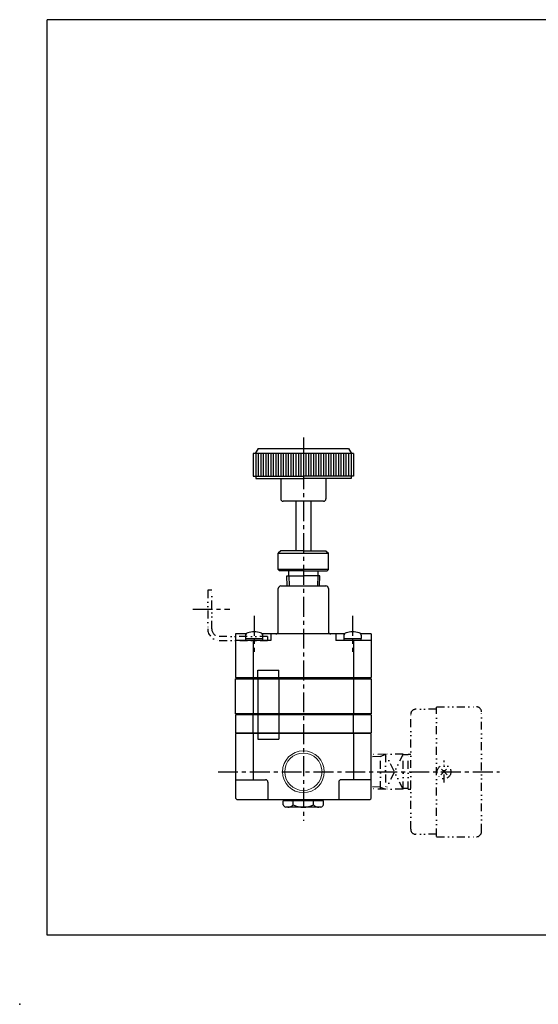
# Model space of a CAD drawing. Header units: millimetres. Extents: x -297 to 286, y -210 to 183.
# Tile 1 of 3: x -297 to -90, y -210 to 183. Entities that reach past the tile are written whole.
import ezdxf

# ---------------------------------------------------------------- set-up
doc = ezdxf.new("R2010")
doc.units = ezdxf.units.MM
doc.header["$LTSCALE"] = 0.25
doc.header["$PDSIZE"] = 1
doc.linetypes.add('CENTER', pattern=[50.8, 31.75, -6.35, 6.35, -6.35])
doc.linetypes.add('DIVIDE', pattern=[31.75, 12.7, -6.35, 0, -6.35, 0, -6.35])
doc.layers.add('ZUWAKU', color=7, linetype='Continuous')

# ---------------------------------------------------------------- blocks, each defined once
blk = doc.blocks.new('DC_GROUP_RR-HR-8-3-BA_1')
at = {"color": 4, "linetype": 'DIVIDE', "lineweight": 25}
for p, q in [((-129.04, -118.54), (-126.56, -116.06)), ((-126.56, -118.54), (-129.04, -116.06))]:
    blk.add_line(p, q, dxfattribs=at)
blk.add_circle((-127.8, -117.3), 2.75, dxfattribs=at)

msp = doc.modelspace()

# ---------------------------------------------------------------- linework, layer by layer
at = {"color": 4, "linetype": 'CENTER', "lineweight": 25}
for p, q in [((-183.9, 15.94), (-183.9, -136.85)), ((-228.03, -52.44), (-213.2, -52.44)), ((-203.52, -55.2), (-203.52, -69.45)), ((-164.28, -55.2), (-164.28, -69.45)), ((-217.93, -117.3), (-105.7, -117.3))]:
    msp.add_line(p, q, dxfattribs=at)
at = {"color": 4, "linetype": 'Continuous', "lineweight": 25}
for p, q in [((-163.9, 9.55), (-203.9, 9.55)), ((-203.9, 9.55), (-203.9, 0.55)), ((-201.9, 11.55), (-203.05, 9.55)), ((-202.9, 9.55), (-202.9, 0.55)), ((-201.9, 11.55), (-165.9, 11.55)), ((-201.9, 9.55), (-201.9, 0.55)), ((-200.9, 9.55), (-200.9, 0.55)), ((-199.9, 9.55), (-199.9, 0.55)), ((-198.9, 9.55), (-198.9, 0.55)), ((-197.9, 9.55), (-197.9, 0.55)), ((-196.9, 9.55), (-196.9, 0.55)), ((-195.9, 9.55), (-195.9, 0.55)), ((-194.9, 9.55), (-194.9, 0.55)), ((-193.9, 9.55), (-193.9, 0.55)), ((-192.9, 9.55), (-192.9, 0.55)), ((-191.9, 9.55), (-191.9, 0.55)), ((-190.9, 9.55), (-190.9, 0.55)), ((-189.9, 9.55), (-189.9, 0.55)), ((-188.9, 9.55), (-188.9, 0.55)), ((-187.9, 9.55), (-187.9, 0.55)), ((-186.9, 9.55), (-186.9, 0.55)), ((-185.9, 9.55), (-185.9, 0.55)), ((-184.9, 9.55), (-184.9, 0.55)), ((-183.9, 9.55), (-183.9, 0.55)), ((-182.9, 9.55), (-182.9, 0.55)), ((-181.9, 9.55), (-181.9, 0.55)), ((-180.9, 9.55), (-180.9, 0.55)), ((-179.9, 9.55), (-179.9, 0.55)), ((-178.9, 9.55), (-178.9, 0.55)), ((-177.9, 9.55), (-177.9, 0.55)), ((-176.9, 9.55), (-176.9, 0.55)), ((-175.9, 9.55), (-175.9, 0.55)), ((-174.9, 9.55), (-174.9, 0.55)), ((-173.9, 9.55), (-173.9, 0.55)), ((-172.9, 9.55), (-172.9, 0.55)), ((-171.9, 9.55), (-171.9, 0.55)), ((-170.9, 9.55), (-170.9, 0.55)), ((-169.9, 9.55), (-169.9, 0.55)), ((-168.9, 9.55), (-168.9, 0.55)), ((-167.9, 9.55), (-167.9, 0.55)), ((-166.9, 9.55), (-166.9, 0.55)), ((-165.9, 11.55), (-164.75, 9.55)), ((-165.9, 9.55), (-165.9, 0.55)), ((-164.9, 9.55), (-164.9, 0.55)), ((-163.9, 9.55), (-163.9, 0.55)), ((-203.9, 0.55), (-183.9, 0.55)), ((-202.9, 0.55), (-202.9, -0.45)), ((-163.9, 0.55), (-183.9, 0.55)), ((-164.9, 0.55), (-164.9, -0.45)), ((-202.9, -0.45), (-183.9, -0.45)), ((-192.9, -0.45), (-192.9, -8.45)), ((-164.9, -0.45), (-183.9, -0.45)), ((-174.9, -0.45), (-174.9, -8.45)), ((-175.9, -9.45), (-191.9, -9.45)), ((-186.9, -9.45), (-186.9, -29.21)), ((-180.9, -9.45), (-180.9, -29.21)), ((-192.9, -29.21), (-193.9, -30.21)), ((-193.9, -36.71), (-193.9, -30.21)), ((-193.9, -30.21), (-173.9, -30.21)), ((-183.9, -29.21), (-192.9, -29.21)), ((-183.9, -29.21), (-174.9, -29.21)), ((-174.9, -29.21), (-173.9, -30.21)), ((-173.9, -36.71), (-173.9, -30.21)), ((-193.4, -37.21), (-193.9, -36.71)), ((-173.9, -36.71), (-193.9, -36.71)), ((-183.9, -37.21), (-193.4, -37.21)), ((-190.5, -39.21), (-183.9, -39.21)), ((-190.37, -43.16), (-190.5, -39.21)), ((-189.75, -39.21), (-189.75, -37.21)), ((-189.75, -39.21), (-189.62, -43.24)), ((-183.9, -37.21), (-174.4, -37.21)), ((-177.3, -39.21), (-183.9, -39.21)), ((-178.18, -43.24), (-178.05, -39.21)), ((-178.05, -39.21), (-178.05, -37.21)), ((-177.43, -43.24), (-177.3, -39.21)), ((-174.4, -37.21), (-173.9, -36.71)), ((-193.9, -61.34), (-193.9, -44.24)), ((-192.9, -43.24), (-174.9, -43.24)), ((-173.9, -44.24), (-173.9, -61.34)), ((-206.73, -62.34), (-210.9, -62.34)), ((-210.9, -62.34), (-210.9, -79.74)), ((-167.49, -62.34), (-200.31, -62.34)), ((-196.9, -62.34), (-196.9, -64.94)), ((-170.9, -62.34), (-170.9, -64.94)), ((-156.9, -62.34), (-161.07, -62.34)), ((-156.9, -62.34), (-156.9, -79.74)), ((-196.9, -64.94), (-210.9, -64.94)), ((-207.02, -63.16), (-207.02, -64.14)), ((-207.02, -64.14), (-200.02, -64.14)), ((-206.82, -64.94), (-206.82, -64.14)), ((-203.9, -64.94), (-203.9, -79.74)), ((-203.63, -64.14), (-203.41, -64.94)), ((-200.22, -64.14), (-200.22, -64.94)), ((-200.02, -64.14), (-200.02, -63.16)), ((-156.9, -64.94), (-170.9, -64.94)), ((-167.78, -63.16), (-167.78, -64.14)), ((-167.78, -64.14), (-160.78, -64.14)), ((-167.58, -64.94), (-167.58, -64.14)), ((-164.39, -64.14), (-164.17, -64.94)), ((-163.9, -64.94), (-163.9, -79.74)), ((-160.98, -64.14), (-160.98, -64.94)), ((-160.78, -64.14), (-160.78, -63.16)), ((-202.06, -79.74), (-202.06, -76.74)), ((-202.06, -76.74), (-193.74, -76.74)), ((-193.74, -79.74), (-193.74, -76.74)), ((-210.9, -79.74), (-156.9, -79.74)), ((-210.9, -94.24), (-210.9, -80.24)), ((-210.9, -80.24), (-156.9, -80.24)), ((-203.9, -80.24), (-203.9, -94.24)), ((-202.06, -80.24), (-202.06, -94.24)), ((-193.74, -80.24), (-193.74, -94.24)), ((-163.9, -80.24), (-163.9, -94.24)), ((-156.9, -80.24), (-156.9, -94.24)), ((-156.9, -94.24), (-210.9, -94.24)), ((-210.9, -94.62), (-210.9, -101.72)), ((-156.9, -94.62), (-210.9, -94.62)), ((-210.4, -94.24), (-210.4, -94.62)), ((-203.9, -101.72), (-203.9, -94.62)), ((-202.06, -94.62), (-202.06, -101.72)), ((-193.74, -94.62), (-193.74, -101.72)), ((-163.9, -101.72), (-163.9, -94.62)), ((-157.4, -94.24), (-157.4, -94.62)), ((-156.9, -94.62), (-156.9, -101.72)), ((-210.9, -101.72), (-156.9, -101.72)), ((-210.4, -101.72), (-210.4, -102.1)), ((-157.4, -101.72), (-157.4, -102.1)), ((-210.9, -102.1), (-210.9, -127.8)), ((-156.9, -102.1), (-210.9, -102.1)), ((-203.9, -102.1), (-203.9, -120.5)), ((-202.06, -102.1), (-202.06, -104.33)), ((-202.06, -104.33), (-193.74, -104.33)), ((-193.74, -102.1), (-193.74, -104.33)), ((-163.9, -102.1), (-163.9, -120.5)), ((-156.9, -127.8), (-156.9, -102.1)), ((-210.9, -120.5), (-199.02, -120.5)), ((-198.02, -121.5), (-198.02, -128.3)), ((-169.78, -121.5), (-169.78, -128.3)), ((-156.9, -120.5), (-168.78, -120.5)), ((-210.4, -128.3), (-157.4, -128.3)), ((-175.82, -128.95), (-191.98, -128.95)), ((-191.98, -130.45), (-191.98, -128.95)), ((-188.8, -128.95), (-188.15, -128.3)), ((-187.94, -130.45), (-187.94, -128.95)), ((-179.86, -130.45), (-179.86, -128.95)), ((-179, -128.95), (-179.65, -128.3)), ((-175.82, -130.45), (-175.82, -128.95)), ((-176.9, -131.45), (-190.9, -131.45))]:
    msp.add_line(p, q, dxfattribs=at)
at = {"color": 4, "linetype": 'DIVIDE', "lineweight": 25}
for p, q in [((-222.02, -44.94), (-222.02, -60.34)), ((-220.42, -44.94), (-222.02, -44.94)), ((-220.42, -60.34), (-220.42, -44.94)), ((-198.14, -63.34), (-217.42, -63.34)), ((-217.42, -64.94), (-198.14, -64.94)), ((-198.14, -63.34), (-198.14, -64.94)), ((-130.8, -92.4), (-139.1, -92.4)), ((-130.8, -91.4), (-115, -91.4)), ((-130.8, -143.05), (-130.8, -91.55)), ((-112.9, -141.2), (-112.9, -93.4)), ((-141.1, -140.2), (-141.1, -94.4)), ((-151.1, -110.3), (-156.9, -110.48)), ((-153.16, -111.22), (-156.9, -111.33)), ((-153.16, -111.22), (-151.1, -110.3)), ((-153.16, -124.24), (-153.16, -110.36)), ((-151.1, -110.3), (-151.1, -124.3)), ((-144.1, -110.3), (-151.1, -110.3)), ((-144.1, -124.3), (-151.1, -110.3)), ((-144.1, -110.3), (-151.1, -124.3)), ((-142.1, -110.6), (-144.25, -110.6)), ((-144.1, -124.3), (-144.1, -110.3)), ((-142.1, -124.3), (-142.1, -110.3)), ((-142.1, -110.3), (-141.1, -110.3)), ((-127.8, -121.58), (-127.8, -112.85)), ((-153.16, -123.38), (-156.9, -123.27)), ((-151.1, -124.3), (-156.9, -124.12)), ((-153.16, -123.38), (-151.1, -124.3)), ((-144.1, -124.3), (-151.1, -124.3)), ((-142.1, -124), (-144.25, -124)), ((-142.1, -124.3), (-141.1, -124.3)), ((-130.8, -142.2), (-139.1, -142.2)), ((-130.8, -143.2), (-115, -143.2))]:
    msp.add_line(p, q, dxfattribs=at)
at = {"color": 4, "linetype": 'Continuous', "lineweight": 13}
for radius in [8.33, 7.44]:
    msp.add_circle((-183.9, -117.3), radius, dxfattribs=at)
at = {"color": 4, "linetype": 'Continuous', "lineweight": 25}
for centre, radius, start, end in [((-191.9, -8.45), 1, 180, 270), ((-175.9, -8.45), 1, 270, 360), ((-192.9, -44.24), 1, 90, 180), ((-174.9, -44.24), 1, 360, 90), ((-205.72, -63.16), 1.3, 106.6015, 180), ((-203.52, -70.54), 9, 73.3985, 106.6015), ((-201.32, -63.16), 1.3, 0, 73.3985), ((-194.9, -61.34), 1, 270, 360), ((-172.9, -61.34), 1, 180, 270), ((-166.48, -63.16), 1.3, 106.6015, 180), ((-164.28, -70.54), 9, 73.3985, 106.6015), ((-162.08, -63.16), 1.3, 0, 73.3985), ((-199.02, -121.5), 1, 0, 90), ((-168.78, -121.5), 1, 90, 180), ((-210.4, -127.8), 0.5, 180, 270), ((-157.4, -127.8), 0.5, 270, 0), ((-189.82, -129.19), 2.5, 210.1623, 244.3963), ((-190.12, -128.59), 2.87, 270, 319.4754), ((-183.9, -122.78), 8.67, 242.2042, 297.7958), ((-177.68, -128.59), 2.87, 220.5246, 270), ((-177.98, -129.19), 2.5, 295.6037, 329.8377)]:
    msp.add_arc(centre, radius, start, end, dxfattribs=at)
at = {"color": 4, "linetype": 'DIVIDE', "lineweight": 25}
for centre, radius, start, end in [((-217.42, -60.34), 4.6, 180, 270), ((-217.42, -60.34), 3, 180, 270), ((-139.1, -94.4), 2, 90, 180), ((-114.9, -93.4), 2, 0, 90), ((-139.1, -140.2), 2, 180, 270), ((-114.9, -141.2), 2, 270, 0)]:
    msp.add_arc(centre, radius, start, end, dxfattribs=at)
at = {"color": 5, "linetype": 'Continuous'}
msp.add_point((-297, -210), dxfattribs=at)
at = {"layer": 'ZUWAKU', "color": 5, "linetype": 'Continuous', "lineweight": 25}
for p, q in [((280, 182.5), (-286, 182.5)), ((-286, -182.5), (-286, 182.5)), ((286, -182.5), (-286, -182.5))]:
    msp.add_line(p, q, dxfattribs=at)

# ---------------------------------------------------------------- block references
at = {"linetype": 'Continuous'}
msp.add_blockref('DC_GROUP_RR-HR-8-3-BA_1', (0, 0), dxfattribs=at)

doc.saveas('drawing.dxf')
